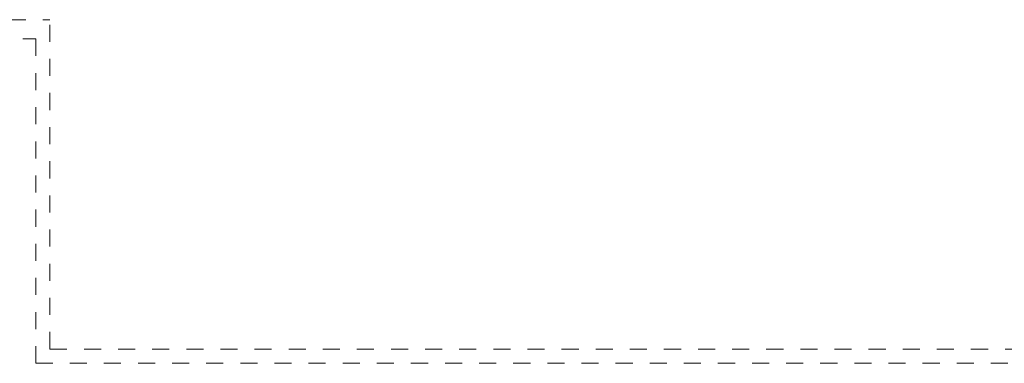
# Model space of a CAD drawing. Header units: millimetres. Extents: x 204754 to 499005, y -178579 to -103222.
# Tile 115 of 178: x 269797 to 276724, y -126300 to -123885. Entities that reach past the tile are written whole.
import ezdxf

# ---------------------------------------------------------------- set-up
doc = ezdxf.new("R2010")
doc.units = ezdxf.units.MM
doc.header["$MEASUREMENT"] = 0
doc.linetypes.add('Przerywana', pattern=[240, 120, -120])
doc.layers.get('0').update_dxf_attribs({"color": 252, "lineweight": 5})
doc.layers.add('Nowe_Nowe_220(1)-A Ściany zewnętrzne_Nr_pióra__103', color=252, linetype='Continuous', lineweight=5)

# ---------------------------------------------------------------- blocks, each defined once
blk = doc.blocks.new('podkład 20251118')
at = {"layer": 'Nowe_Nowe_220(1)-A Ściany zewnętrzne_Nr_pióra__103', "color": 252, "linetype": 'Przerywana', "lineweight": 5}
for p, q in [((265399.2, -123884.5), (270009.3, -123884.5)), ((270009.3, -126199.5), (270009.3, -123884.5)), ((265499.3, -124018.1), (269909.3, -124018.1)), ((269909.3, -126299.5), (269909.3, -124018.1)), ((270009.3, -126199.5), (278643.7, -126199.5)), ((269909.3, -126299.5), (278543.7, -126299.5))]:
    blk.add_line(p, q, dxfattribs=at)

msp = doc.modelspace()

# ---------------------------------------------------------------- block references
msp.add_blockref('podkład 20251118', (0, 0))

doc.saveas('drawing.dxf')
